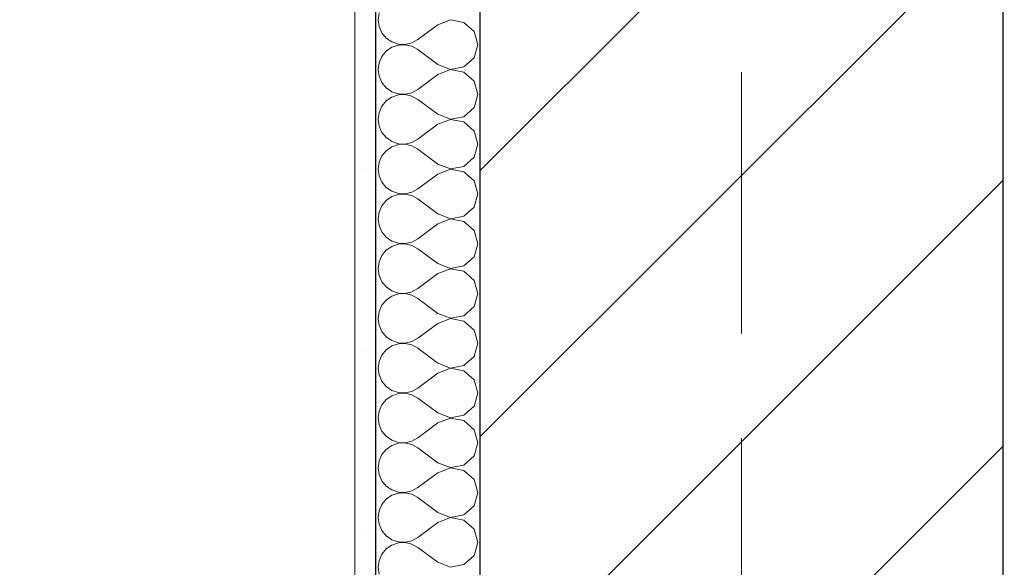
# Model space of a CAD drawing. Header units: millimetres. Extents: x 53458 to 260960, y -123310 to -87533.
# Tile 5 of 256: x 64760 to 65231, y -118619 to -118357. Entities that reach past the tile are written whole.
import ezdxf
from ezdxf.enums import TextEntityAlignment as Align

# ---------------------------------------------------------------- set-up
doc = ezdxf.new("R2010")
doc.units = ezdxf.units.MM
doc.header["$MEASUREMENT"] = 0
doc.linetypes.add('Przerywana podwójnie', pattern=[295, 125, -50, 70, -50])
for name, color, linetype in [('Nowe_A-Balkony', 7, 'Continuous'), ('Nowe_A-Osi', 7, 'Continuous'), ('Nowe_A-Wymiary-Zewnętrzne', 7, 'Continuous'), ('Nowe_A-Ściany-Wewnętrzne', 7, 'Continuous')]:
    doc.layers.add(name, color=color, linetype=linetype)
for name, color, linetype, lineweight in [('Nowe_A-Balkony_Nr_pióra__89', 7, 'Continuous', 13), ('Nowe_A-Osi_Nr_pióra__20', 1, 'Continuous', 13), ('Nowe_A-Osi_Nr_pióra__6', 5, 'Continuous', 13), ('Nowe_A-Wymiary-Zewnętrzne_Nr_pióra__46', 5, 'Continuous', 15), ('Nowe_A-Ściany-Wewnętrzne_Nr_pióra__174', 7, 'Continuous', 5), ('Nowe_A-Ściany-Wewnętrzne_Nr_pióra__27', 7, 'Continuous', 25), ('Nowe_A-Ściany-Wewnętrzne_Nr_pióra__47', 7, 'Continuous', 15)]:
    doc.layers.add(name, color=color, linetype=linetype, lineweight=lineweight)
doc.layers.add('Nowe_A-Wymiary-Zewnętrzne_Nr_pióra__45', color=7, linetype='Continuous', lineweight=15, true_color=0x40a5ff)
doc.layers.add('Nowe_A-Wymiary-Zewnętrzne_Nr_pióra__85', color=7, linetype='Continuous', lineweight=13, true_color=0x80c2ff)
doc.styles.add('STYL_AUTOMATYCZNY_1', font='arial.ttf')
doc.styles.add('STYL_AUTOMATYCZNY_2', font='arial.ttf')
doc.dimstyles.new('STYL_AUTOMATYCZNY__1', dxfattribs={"dimtxt": 125, "dimasz": 47.5, "dimexe": 0.18, "dimexo": 20, "dimgap": 0, "dimtad": 1, "dimtih": 1, "dimtoh": 1, "dimdec": 1, "dimlfac": 0.1, "dimzin": 0, "dimdsep": 46, "dimtxsty": 'STYL_AUTOMATYCZNY_2', "dimblk": 'ARROWHEAD_11', "dimblk1": 'ARROWHEAD_11', "dimblk2": 'ARROWHEAD_11', "dimcen": 0.09, "dimclrd": 256, "dimclre": 256, "dimclrt": 5, "dimadec": 1, "dimazin": 0, "dimtfac": 1, "dimtdec": 4, "dimtmove": 0, "dimatfit": 3, "dimfxl": 0, "dimtolj": 1, "dimtzin": 0, "dimarcsym": 0})
doc.dimstyles.new('STYL_AUTOMATYCZNY__2', dxfattribs={"dimtxt": 125, "dimasz": 47.5, "dimexe": 0.18, "dimexo": 20, "dimgap": 0, "dimtad": 1, "dimdec": 1, "dimlfac": 0.1, "dimzin": 0, "dimdsep": 46, "dimtxsty": 'STYL_AUTOMATYCZNY_2', "dimblk": 'ARROWHEAD_11', "dimblk1": 'ARROWHEAD_11', "dimblk2": 'ARROWHEAD_11', "dimcen": 0.09, "dimclrd": 256, "dimclre": 256, "dimclrt": 5, "dimadec": 1, "dimazin": 0, "dimtfac": 1, "dimtdec": 4, "dimtmove": 0, "dimatfit": 3, "dimfxl": 0, "dimtolj": 1, "dimtzin": 0, "dimarcsym": 0})

# ---------------------------------------------------------------- blocks, each defined once
blk = doc.blocks.new('Strop_2', base_point=(91030.07, -117167.6))
at = {"layer": 'Nowe_A-Balkony_Nr_pióra__89', "color": 7, "linetype": 'Continuous', "lineweight": 13, "flags": 128}
blk.add_lwpolyline([(91030.07, -117167.6), (91030.07, -118877.6), (64980.07, -118877.6), (64980.07, -117167.6)], close=True, dxfattribs=at)
blk = doc.blocks.new('*X257')
at = {"layer": 'Nowe_A-Ściany-Wewnętrzne_Nr_pióra__174', "color": 7, "linetype": 'Continuous', "lineweight": 5}
for p, q in [((64931.72, -118353.89), (64931.26, -118357.14)), ((64931.26, -118357.14), (64931.72, -118360.4)), ((64965.91, -118357.19), (64959.83, -118359.52)), ((64972.3, -118358.4), (64965.91, -118357.19)), ((64977.1, -118362.79), (64972.3, -118358.4)), ((64931.72, -118360.4), (64933.04, -118363.4)), ((64933.04, -118363.4), (64935.14, -118365.93)), ((64959.83, -118359.52), (64950.31, -118366.67)), ((64978.88, -118369.05), (64977.1, -118362.79)), ((64935.14, -118365.93), (64937.84, -118367.79)), ((64937.84, -118367.79), (64940.96, -118368.84)), ((64944.24, -118369), (64947.44, -118368.26)), ((64947.44, -118368.26), (64950.31, -118366.67)), ((64935.14, -118372.16), (64933.04, -118374.69)), ((64937.84, -118370.3), (64935.14, -118372.16)), ((64940.96, -118369.25), (64937.84, -118370.3)), ((64940.96, -118368.84), (64944.24, -118369)), ((64944.24, -118369.1), (64940.96, -118369.25)), ((64947.44, -118369.84), (64944.24, -118369.1)), ((64950.31, -118371.43), (64947.44, -118369.84)), ((64959.83, -118378.57), (64950.31, -118371.43)), ((64977.1, -118375.31), (64978.88, -118369.05)), ((64931.72, -118377.7), (64931.26, -118380.95)), ((64933.04, -118374.69), (64931.72, -118377.7)), ((64972.3, -118379.7), (64977.1, -118375.31)), ((64931.26, -118380.95), (64931.72, -118384.21)), ((64959.83, -118378.57), (64965.91, -118380.9)), ((64965.91, -118381), (64959.83, -118383.33)), ((64965.91, -118380.9), (64972.3, -118379.7)), ((64972.3, -118382.21), (64965.91, -118381)), ((64977.1, -118386.6), (64972.3, -118382.21)), ((64931.72, -118384.21), (64933.04, -118387.21)), ((64933.04, -118387.21), (64935.14, -118389.74)), ((64959.83, -118383.33), (64950.31, -118390.48)), ((64978.88, -118392.86), (64977.1, -118386.6)), ((64935.14, -118389.74), (64937.84, -118391.6)), ((64937.84, -118391.6), (64940.96, -118392.65)), ((64947.44, -118392.07), (64950.31, -118390.48)), ((64935.14, -118395.97), (64933.04, -118398.5)), ((64937.84, -118394.11), (64935.14, -118395.97)), ((64940.96, -118393.06), (64937.84, -118394.11)), ((64940.96, -118392.65), (64944.24, -118392.81)), ((64944.24, -118392.91), (64940.96, -118393.06)), ((64944.24, -118392.81), (64947.44, -118392.07)), ((64947.44, -118393.65), (64944.24, -118392.91)), ((64950.31, -118395.24), (64947.44, -118393.65)), ((64959.83, -118402.38), (64950.31, -118395.24)), ((64977.1, -118399.12), (64978.88, -118392.86)), ((64933.04, -118398.5), (64931.72, -118401.51)), ((64972.3, -118403.51), (64977.1, -118399.12)), ((64931.72, -118401.51), (64931.26, -118404.76)), ((64931.26, -118404.76), (64931.72, -118408.02)), ((64959.83, -118402.38), (64965.91, -118404.71)), ((64965.91, -118404.81), (64959.83, -118407.14)), ((64965.91, -118404.71), (64972.3, -118403.51)), ((64972.3, -118406.02), (64965.91, -118404.81)), ((64977.1, -118410.41), (64972.3, -118406.02)), ((64931.72, -118408.02), (64933.04, -118411.02)), ((64959.83, -118407.14), (64950.31, -118414.29)), ((64978.88, -118416.67), (64977.1, -118410.41)), ((64933.04, -118411.02), (64935.14, -118413.55)), ((64935.14, -118413.55), (64937.84, -118415.41)), ((64937.84, -118415.41), (64940.96, -118416.46)), ((64947.44, -118415.88), (64950.31, -118414.29)), ((64935.14, -118419.78), (64933.04, -118422.31)), ((64937.84, -118417.92), (64935.14, -118419.78)), ((64940.96, -118416.87), (64937.84, -118417.92)), ((64940.96, -118416.46), (64944.24, -118416.62)), ((64944.24, -118416.71), (64940.96, -118416.87)), ((64944.24, -118416.62), (64947.44, -118415.88)), ((64947.44, -118417.46), (64944.24, -118416.71)), ((64950.31, -118419.05), (64947.44, -118417.46)), ((64959.83, -118426.19), (64950.31, -118419.05)), ((64977.1, -118422.93), (64978.88, -118416.67)), ((64933.04, -118422.31), (64931.72, -118425.32)), ((64972.3, -118427.31), (64977.1, -118422.93)), ((64931.72, -118425.32), (64931.26, -118428.57)), ((64931.26, -118428.57), (64931.72, -118431.82)), ((64959.83, -118426.19), (64965.91, -118428.52)), ((64965.91, -118428.62), (64959.83, -118430.95)), ((64965.91, -118428.52), (64972.3, -118427.31)), ((64972.3, -118429.83), (64965.91, -118428.62)), ((64931.72, -118431.82), (64933.04, -118434.83)), ((64959.83, -118430.95), (64950.31, -118438.1)), ((64977.1, -118434.22), (64972.3, -118429.83)), ((64978.88, -118440.48), (64977.1, -118434.22)), ((64933.04, -118434.83), (64935.14, -118437.36)), ((64935.14, -118437.36), (64937.84, -118439.22)), ((64947.44, -118439.68), (64950.31, -118438.1)), ((64935.14, -118443.59), (64933.04, -118446.12)), ((64937.84, -118441.73), (64935.14, -118443.59)), ((64937.84, -118439.22), (64940.96, -118440.27)), ((64940.96, -118440.68), (64937.84, -118441.73)), ((64940.96, -118440.27), (64944.24, -118440.43)), ((64944.24, -118440.52), (64940.96, -118440.68)), ((64944.24, -118440.43), (64947.44, -118439.68)), ((64947.44, -118441.27), (64944.24, -118440.52)), ((64950.31, -118442.86), (64947.44, -118441.27)), ((64959.83, -118450), (64950.31, -118442.86)), ((64977.1, -118446.73), (64978.88, -118440.48)), ((64933.04, -118446.12), (64931.72, -118449.13)), ((64972.3, -118451.12), (64977.1, -118446.73)), ((64931.72, -118449.13), (64931.26, -118452.38)), ((64931.26, -118452.38), (64931.72, -118455.63)), ((64959.83, -118450), (64965.91, -118452.33)), ((64965.91, -118452.43), (64959.83, -118454.76)), ((64965.91, -118452.33), (64972.3, -118451.12)), ((64972.3, -118453.64), (64965.91, -118452.43)), ((64931.72, -118455.63), (64933.04, -118458.64)), ((64959.83, -118454.76), (64950.31, -118461.9)), ((64977.1, -118458.03), (64972.3, -118453.64)), ((64933.04, -118458.64), (64935.14, -118461.17)), ((64935.14, -118461.17), (64937.84, -118463.03)), ((64947.44, -118463.49), (64950.31, -118461.9)), ((64978.88, -118464.29), (64977.1, -118458.03)), ((64937.84, -118465.54), (64935.14, -118467.4)), ((64937.84, -118463.03), (64940.96, -118464.08)), ((64940.96, -118464.49), (64937.84, -118465.54)), ((64940.96, -118464.08), (64944.24, -118464.24)), ((64944.24, -118464.33), (64940.96, -118464.49)), ((64944.24, -118464.24), (64947.44, -118463.49)), ((64947.44, -118465.08), (64944.24, -118464.33)), ((64950.31, -118466.67), (64947.44, -118465.08)), ((64959.83, -118473.81), (64950.31, -118466.67)), ((64977.1, -118470.54), (64978.88, -118464.29)), ((64933.04, -118469.93), (64931.72, -118472.94)), ((64935.14, -118467.4), (64933.04, -118469.93)), ((64972.3, -118474.93), (64977.1, -118470.54)), ((64931.72, -118472.94), (64931.26, -118476.19)), ((64931.26, -118476.19), (64931.72, -118479.44)), ((64959.83, -118473.81), (64965.91, -118476.14)), ((64965.91, -118476.24), (64959.83, -118478.57)), ((64965.91, -118476.14), (64972.3, -118474.93)), ((64972.3, -118477.45), (64965.91, -118476.24)), ((64931.72, -118479.44), (64933.04, -118482.45)), ((64959.83, -118478.57), (64950.31, -118485.71)), ((64977.1, -118481.84), (64972.3, -118477.45)), ((64933.04, -118482.45), (64935.14, -118484.98)), ((64935.14, -118484.98), (64937.84, -118486.84)), ((64947.44, -118487.3), (64950.31, -118485.71)), ((64978.88, -118488.1), (64977.1, -118481.84)), ((64937.84, -118489.35), (64935.14, -118491.21)), ((64937.84, -118486.84), (64940.96, -118487.89)), ((64940.96, -118488.3), (64937.84, -118489.35)), ((64940.96, -118487.89), (64944.24, -118488.05)), ((64944.24, -118488.14), (64940.96, -118488.3)), ((64944.24, -118488.05), (64947.44, -118487.3)), ((64947.44, -118488.89), (64944.24, -118488.14)), ((64950.31, -118490.48), (64947.44, -118488.89)), ((64959.83, -118497.62), (64950.31, -118490.48)), ((64977.1, -118494.35), (64978.88, -118488.1)), ((64933.04, -118493.74), (64931.72, -118496.75)), ((64935.14, -118491.21), (64933.04, -118493.74)), ((64972.3, -118498.74), (64977.1, -118494.35)), ((64931.72, -118496.75), (64931.26, -118500)), ((64931.26, -118500), (64931.72, -118503.25)), ((64959.83, -118497.62), (64965.91, -118499.95)), ((64965.91, -118500.05), (64959.83, -118502.38)), ((64965.91, -118499.95), (64972.3, -118498.74)), ((64972.3, -118501.26), (64965.91, -118500.05)), ((64931.72, -118503.25), (64933.04, -118506.26)), ((64959.83, -118502.38), (64950.31, -118509.52)), ((64977.1, -118505.65), (64972.3, -118501.26)), ((64933.04, -118506.26), (64935.14, -118508.79)), ((64935.14, -118508.79), (64937.84, -118510.65)), ((64947.44, -118511.11), (64950.31, -118509.52)), ((64978.88, -118511.9), (64977.1, -118505.65)), ((64937.84, -118513.16), (64935.14, -118515.02)), ((64937.84, -118510.65), (64940.96, -118511.7)), ((64940.96, -118512.11), (64937.84, -118513.16)), ((64940.96, -118511.7), (64944.24, -118511.86)), ((64944.24, -118511.95), (64940.96, -118512.11)), ((64944.24, -118511.86), (64947.44, -118511.11)), ((64947.44, -118512.7), (64944.24, -118511.95)), ((64950.31, -118514.29), (64947.44, -118512.7)), ((64959.83, -118521.43), (64950.31, -118514.29)), ((64977.1, -118518.16), (64978.88, -118511.9)), ((64933.04, -118517.55), (64931.72, -118520.56)), ((64935.14, -118515.02), (64933.04, -118517.55)), ((64972.3, -118522.55), (64977.1, -118518.16)), ((64931.72, -118520.56), (64931.26, -118523.81)), ((64959.83, -118521.43), (64965.91, -118523.76)), ((64965.91, -118523.76), (64972.3, -118522.55)), ((64931.26, -118523.81), (64931.72, -118527.06)), ((64931.72, -118527.06), (64933.04, -118530.07)), ((64959.83, -118526.19), (64950.31, -118533.33)), ((64965.91, -118523.86), (64959.83, -118526.19)), ((64972.3, -118525.07), (64965.91, -118523.86)), ((64977.1, -118529.46), (64972.3, -118525.07)), ((64933.04, -118530.07), (64935.14, -118532.6)), ((64935.14, -118532.6), (64937.84, -118534.46)), ((64978.88, -118535.71), (64977.1, -118529.46)), ((64937.84, -118536.97), (64935.14, -118538.83)), ((64937.84, -118534.46), (64940.96, -118535.51)), ((64940.96, -118535.92), (64937.84, -118536.97)), ((64940.96, -118535.51), (64944.24, -118535.67)), ((64944.24, -118535.76), (64940.96, -118535.92)), ((64944.24, -118535.67), (64947.44, -118534.92)), ((64947.44, -118536.51), (64944.24, -118535.76)), ((64947.44, -118534.92), (64950.31, -118533.33)), ((64950.31, -118538.1), (64947.44, -118536.51)), ((64977.1, -118541.97), (64978.88, -118535.71)), ((64933.04, -118541.36), (64931.72, -118544.37)), ((64935.14, -118538.83), (64933.04, -118541.36)), ((64959.83, -118545.24), (64950.31, -118538.1)), ((64972.3, -118546.36), (64977.1, -118541.97)), ((64931.72, -118544.37), (64931.26, -118547.62)), ((64959.83, -118545.24), (64965.91, -118547.57)), ((64965.91, -118547.57), (64972.3, -118546.36)), ((64931.26, -118547.62), (64931.72, -118550.87)), ((64931.72, -118550.87), (64933.04, -118553.88)), ((64959.83, -118550), (64950.31, -118557.14)), ((64965.91, -118547.67), (64959.83, -118550)), ((64972.3, -118548.88), (64965.91, -118547.67)), ((64977.1, -118553.27), (64972.3, -118548.88)), ((64933.04, -118553.88), (64935.14, -118556.41)), ((64935.14, -118556.41), (64937.84, -118558.27)), ((64978.88, -118559.52), (64977.1, -118553.27)), ((64937.84, -118560.78), (64935.14, -118562.64)), ((64937.84, -118558.27), (64940.96, -118559.32)), ((64940.96, -118559.73), (64937.84, -118560.78)), ((64940.96, -118559.32), (64944.24, -118559.48)), ((64944.24, -118559.57), (64940.96, -118559.73)), ((64944.24, -118559.48), (64947.44, -118558.73)), ((64947.44, -118560.32), (64944.24, -118559.57)), ((64947.44, -118558.73), (64950.31, -118557.14)), ((64950.31, -118561.9), (64947.44, -118560.32)), ((64977.1, -118565.78), (64978.88, -118559.52)), ((64933.04, -118565.17), (64931.72, -118568.18)), ((64935.14, -118562.64), (64933.04, -118565.17)), ((64959.83, -118569.05), (64950.31, -118561.9)), ((64972.3, -118570.17), (64977.1, -118565.78)), ((64931.72, -118568.18), (64931.26, -118571.43)), ((64959.83, -118569.05), (64965.91, -118571.38)), ((64965.91, -118571.38), (64972.3, -118570.17)), ((64931.26, -118571.43), (64931.72, -118574.68)), ((64931.72, -118574.68), (64933.04, -118577.69)), ((64959.83, -118573.81), (64950.31, -118580.95)), ((64965.91, -118571.48), (64959.83, -118573.81)), ((64972.3, -118572.69), (64965.91, -118571.48)), ((64977.1, -118577.07), (64972.3, -118572.69)), ((64933.04, -118577.69), (64935.14, -118580.22)), ((64935.14, -118580.22), (64937.84, -118582.08)), ((64978.88, -118583.33), (64977.1, -118577.07)), ((64937.84, -118584.59), (64935.14, -118586.45)), ((64937.84, -118582.08), (64940.96, -118583.13)), ((64940.96, -118583.54), (64937.84, -118584.59)), ((64940.96, -118583.13), (64944.24, -118583.29)), ((64944.24, -118583.38), (64940.96, -118583.54)), ((64944.24, -118583.29), (64947.44, -118582.54)), ((64947.44, -118584.12), (64944.24, -118583.38)), ((64947.44, -118582.54), (64950.31, -118580.95)), ((64950.31, -118585.71), (64947.44, -118584.12)), ((64977.1, -118589.59), (64978.88, -118583.33)), ((64933.04, -118588.98), (64931.72, -118591.98)), ((64935.14, -118586.45), (64933.04, -118588.98)), ((64959.83, -118592.86), (64950.31, -118585.71)), ((64972.3, -118593.98), (64977.1, -118589.59)), ((64931.72, -118591.98), (64931.26, -118595.24)), ((64959.83, -118592.86), (64965.91, -118595.19)), ((64965.91, -118595.19), (64972.3, -118593.98)), ((64931.26, -118595.24), (64931.72, -118598.49)), ((64931.72, -118598.49), (64933.04, -118601.5)), ((64959.83, -118597.62), (64950.31, -118604.76)), ((64965.91, -118595.29), (64959.83, -118597.62)), ((64972.3, -118596.49), (64965.91, -118595.29)), ((64977.1, -118600.88), (64972.3, -118596.49)), ((64933.04, -118601.5), (64935.14, -118604.03)), ((64978.88, -118607.14), (64977.1, -118600.88)), ((64935.14, -118604.03), (64937.84, -118605.89)), ((64937.84, -118608.4), (64935.14, -118610.26)), ((64937.84, -118605.89), (64940.96, -118606.94)), ((64940.96, -118607.35), (64937.84, -118608.4)), ((64940.96, -118606.94), (64944.24, -118607.09)), ((64944.24, -118607.19), (64940.96, -118607.35)), ((64944.24, -118607.09), (64947.44, -118606.35)), ((64947.44, -118607.93), (64944.24, -118607.19)), ((64947.44, -118606.35), (64950.31, -118604.76)), ((64950.31, -118609.52), (64947.44, -118607.93)), ((64977.1, -118613.4), (64978.88, -118607.14)), ((64933.04, -118612.79), (64931.72, -118615.79)), ((64935.14, -118610.26), (64933.04, -118612.79)), ((64959.83, -118616.67), (64950.31, -118609.52)), ((64931.72, -118615.79), (64931.26, -118619.05)), ((64959.83, -118616.67), (64965.91, -118619)), ((64965.91, -118619), (64972.3, -118617.79)), ((64972.3, -118617.79), (64977.1, -118613.4)), ((64931.26, -118619.05), (64931.72, -118622.3))]:
    blk.add_line(p, q, dxfattribs=at)
blk = doc.blocks.new('Ściana_53', base_point=(65105.07, -117042.6))
at = {"layer": 'Nowe_A-Ściany-Wewnętrzne', "linetype": 'Continuous', "lineweight": 0, "true_color": 0x000000}
h = blk.add_hatch(dxfattribs=at)
h.set_pattern_fill('Tynk', color=18, style=0, pattern_type=2)
h.set_pattern_definition([(0, (0, 0), (0, 86.60254), [0, -50]), (0, (25, 43.3), (0, 86.60254), [0, -50])])
h.paths.add_polyline_path([(64930.07, -118877.6), (64930.07, -117377.6), (64920.07, -117377.6), (64920.07, -118877.6)])
h = blk.add_hatch(dxfattribs=at)
h.set_pattern_fill('Bloczki_ceramiczne', color=18, style=0, pattern_type=2)
h.set_pattern_definition([(45, (0, 0), (-63.63961, 63.63961), [])])
h.paths.add_polyline_path([(65230.07, -118877.6), (65230.07, -117377.6), (64980.07, -117377.6), (64980.07, -118877.6)])
at = {"layer": 'Nowe_A-Ściany-Wewnętrzne_Nr_pióra__27', "color": 7, "linetype": 'Continuous', "lineweight": 25}
for p, q in [((64930.07, -118877.6), (64930.07, -117377.6)), ((64980.07, -118877.6), (64980.07, -117377.6)), ((65230.07, -118877.6), (65230.07, -117377.6))]:
    blk.add_line(p, q, dxfattribs=at)
at = {"layer": 'Nowe_A-Ściany-Wewnętrzne_Nr_pióra__47', "color": 7, "linetype": 'Continuous', "lineweight": 15, "flags": 128}
blk.add_lwpolyline([(64920.07, -117377.6), (64920.07, -118877.6)], dxfattribs=at)
at = {"layer": 'Nowe_A-Ściany-Wewnętrzne', "color": 7, "lineweight": 25}
blk.add_blockref('*X257', (0, 0), dxfattribs=at)
blk = doc.blocks.new('Standardowy znacznik osi')
at = {"layer": 'Nowe_A-Osi_Nr_pióra__20', "color": 1, "linetype": 'Przerywana podwójnie', "lineweight": 13}
blk.add_line((23209.82, 0), (24209.82, 0), dxfattribs=at)
at = {"layer": 'Nowe_A-Osi_Nr_pióra__6', "color": 5, "lineweight": 13, "style": 'STYL_AUTOMATYCZNY_1'}
blk.add_attdef('AC_MarkerText_1', text='', height=400, rotation=90, dxfattribs=at).set_placement((-666.43, -91.43), align=Align.TOP_CENTER)
blk = doc.blocks.new('*D570')
at = {"layer": 'Nowe_A-Wymiary-Zewnętrzne_Nr_pióra__45', "linetype": 'Continuous', "lineweight": 15, "true_color": 0x40a5ff}
for points in [[(63078.58, -117377.6), (63079.53, -117382.38), (63082.24, -117386.44), (63086.3, -117389.15), (63091.08, -117390.1), (63095.87, -117389.15), (63099.92, -117386.44), (63102.63, -117382.38), (63103.58, -117377.6), (63102.63, -117372.81), (63099.92, -117368.76), (63095.87, -117366.05), (63091.08, -117365.1), (63086.3, -117366.05), (63082.24, -117368.76), (63079.53, -117372.81)], [(63078.58, -118877.6), (63079.53, -118882.38), (63082.24, -118886.44), (63086.3, -118889.15), (63091.08, -118890.1), (63095.87, -118889.15), (63099.92, -118886.44), (63102.63, -118882.38), (63103.58, -118877.6), (63102.63, -118872.81), (63099.92, -118868.76), (63095.87, -118866.05), (63091.08, -118865.1), (63086.3, -118866.05), (63082.24, -118868.76), (63079.53, -118872.81)]]:
    blk.add_hatch(color=161, dxfattribs=at).paths.add_polyline_path(points)
at = {"layer": 'Nowe_A-Wymiary-Zewnętrzne_Nr_pióra__45', "color": 161, "linetype": 'Continuous', "lineweight": 15, "true_color": 0x40a5ff}
for centre in [(63091.08, -117377.6), (63091.08, -118877.6)]:
    blk.add_circle(centre, 12.5, dxfattribs=at)
at = {"layer": 'Nowe_A-Wymiary-Zewnętrzne_Nr_pióra__85', "color": 151, "linetype": 'Continuous', "lineweight": 13, "true_color": 0x80c2ff}
for p, q in [((63078.58, -117377.6), (63044.21, -117377.6)), ((63137.96, -117377.6), (63103.58, -117377.6)), ((63091.08, -118865.1), (63091.08, -117390.1)), ((63078.58, -118877.6), (63044.21, -118877.6)), ((63137.96, -118877.6), (63103.58, -118877.6)), ((63091.08, -118902.6), (63091.08, -118890.1))]:
    blk.add_line(p, q, dxfattribs=at)
at = {"layer": 'Nowe_A-Wymiary-Zewnętrzne_Nr_pióra__46', "color": 5, "lineweight": 15, "char_height": 125, "attachment_point": 7, "rotation": 90, "style": 'STYL_AUTOMATYCZNY_2'}
for s, insert in [('\\A1;{\\pql;\\fArial|b0|i0|c238|p0;\\W1.000000;33,5}', (63066.08, -117723.75)), ('\\A1;{\\pql;\\fArial|b0|i0|c238|p0;\\W1.000000;150,0}', (63066.08, -118508.92))]:
    blk.add_mtext(s, dxfattribs=dict(at, insert=insert))
blk = doc.blocks.new('ARROWHEAD_11')
at = {"color": 0, "linetype": 'Continuous', "lineweight": 0}
blk.add_line((0, 0), (-1, 0), dxfattribs=at)
at = {"color": 0, "linetype": 'Continuous', "lineweight": 0, "const_width": 0.25, "flags": 128}
blk.add_lwpolyline([(-0.125, 0, 1), (0.125, 0, 1)], format="xyb", close=True, dxfattribs=at)
blk = doc.blocks.new('*D627')
at = {"layer": 'Nowe_A-Wymiary-Zewnętrzne_Nr_pióra__45', "linetype": 'Continuous', "lineweight": 15, "true_color": 0x40a5ff}
for points in [[(93176.56, -117377.6), (93177.51, -117382.38), (93180.22, -117386.44), (93184.28, -117389.15), (93189.06, -117390.1), (93193.84, -117389.15), (93197.9, -117386.44), (93200.61, -117382.38), (93201.56, -117377.6), (93200.61, -117372.81), (93197.9, -117368.76), (93193.84, -117366.05), (93189.06, -117365.1), (93184.28, -117366.05), (93180.22, -117368.76), (93177.51, -117372.81)], [(93176.56, -118877.6), (93177.51, -118882.38), (93180.22, -118886.44), (93184.28, -118889.15), (93189.06, -118890.1), (93193.84, -118889.15), (93197.9, -118886.44), (93200.61, -118882.38), (93201.56, -118877.6), (93200.61, -118872.81), (93197.9, -118868.76), (93193.84, -118866.05), (93189.06, -118865.1), (93184.28, -118866.05), (93180.22, -118868.76), (93177.51, -118872.81)]]:
    blk.add_hatch(color=161, dxfattribs=at).paths.add_polyline_path(points)
at = {"layer": 'Nowe_A-Wymiary-Zewnętrzne_Nr_pióra__45', "color": 161, "linetype": 'Continuous', "lineweight": 15, "true_color": 0x40a5ff}
for centre in [(93189.06, -117377.6), (93189.06, -118877.6)]:
    blk.add_circle(centre, 12.5, dxfattribs=at)
at = {"layer": 'Nowe_A-Wymiary-Zewnętrzne_Nr_pióra__85', "color": 151, "linetype": 'Continuous', "lineweight": 13, "true_color": 0x80c2ff}
for p, q in [((93176.56, -117377.6), (93142.19, -117377.6)), ((93235.94, -117377.6), (93201.56, -117377.6)), ((93189.06, -118865.1), (93189.06, -117390.1)), ((93176.56, -118877.6), (93142.19, -118877.6)), ((93235.94, -118877.6), (93201.56, -118877.6)), ((93189.06, -118902.6), (93189.06, -118890.1))]:
    blk.add_line(p, q, dxfattribs=at)
at = {"layer": 'Nowe_A-Wymiary-Zewnętrzne_Nr_pióra__46', "color": 5, "lineweight": 15, "char_height": 125, "attachment_point": 7, "rotation": 90, "style": 'STYL_AUTOMATYCZNY_2'}
for s, insert in [('\\A1;{\\pql;\\fArial|b0|i0|c238|p0;\\W1.000000;33,5}', (93164.06, -117723.75)), ('\\A1;{\\pql;\\fArial|b0|i0|c238|p0;\\W1.000000;150,0}', (93164.06, -118508.92))]:
    blk.add_mtext(s, dxfattribs=dict(at, insert=insert))
blk = doc.blocks.new('*D650')
at = {"layer": 'Nowe_A-Wymiary-Zewnętrzne_Nr_pióra__45', "linetype": 'Continuous', "lineweight": 15, "true_color": 0x40a5ff}
for points in [[(64757.57, -120280.83), (64758.52, -120285.62), (64761.23, -120289.67), (64765.29, -120292.38), (64770.07, -120293.33), (64774.86, -120292.38), (64778.91, -120289.67), (64781.62, -120285.62), (64782.57, -120280.83), (64781.62, -120276.05), (64778.91, -120271.99), (64774.86, -120269.29), (64770.07, -120268.33), (64765.29, -120269.29), (64761.23, -120271.99), (64758.52, -120276.05)], [(65092.57, -120280.83), (65093.52, -120285.62), (65096.23, -120289.67), (65100.29, -120292.38), (65105.07, -120293.33), (65109.86, -120292.38), (65113.91, -120289.67), (65116.62, -120285.62), (65117.57, -120280.83), (65116.62, -120276.05), (65113.91, -120271.99), (65109.86, -120269.29), (65105.07, -120268.33), (65100.29, -120269.29), (65096.23, -120271.99), (65093.52, -120276.05)]]:
    blk.add_hatch(color=161, dxfattribs=at).paths.add_polyline_path(points)
at = {"layer": 'Nowe_A-Wymiary-Zewnętrzne_Nr_pióra__45', "color": 161, "linetype": 'Continuous', "lineweight": 15, "true_color": 0x40a5ff}
for centre in [(64770.07, -120280.83), (65105.07, -120280.83)]:
    blk.add_circle(centre, 12.5, dxfattribs=at)
at = {"layer": 'Nowe_A-Wymiary-Zewnętrzne_Nr_pióra__85', "color": 151, "linetype": 'Continuous', "lineweight": 13, "true_color": 0x80c2ff}
for p, q in [((64770.07, -120268.33), (64770.07, -120233.96)), ((65105.07, -120268.33), (65105.07, -120233.96)), ((64745.07, -120280.83), (64757.57, -120280.83)), ((64782.57, -120280.83), (65092.57, -120280.83)), ((64770.07, -120327.71), (64770.07, -120293.33)), ((65105.07, -120327.71), (65105.07, -120293.33))]:
    blk.add_line(p, q, dxfattribs=at)
at = {"layer": 'Nowe_A-Wymiary-Zewnętrzne_Nr_pióra__46', "color": 5, "lineweight": 15, "insert": (64423.92, -120255.83), "char_height": 125, "attachment_point": 7, "style": 'STYL_AUTOMATYCZNY_2'}
blk.add_mtext('\\A1;{\\pql;\\fArial|b0|i0|c238|p0;\\W1.000000;33,5}', dxfattribs=at)
blk = doc.blocks.new('*D651')
at = {"layer": 'Nowe_A-Wymiary-Zewnętrzne_Nr_pióra__45', "linetype": 'Continuous', "lineweight": 15, "true_color": 0x40a5ff}
for points in [[(65092.57, -120280.83), (65093.52, -120285.62), (65096.23, -120289.67), (65100.29, -120292.38), (65105.07, -120293.33), (65109.86, -120292.38), (65113.91, -120289.67), (65116.62, -120285.62), (65117.57, -120280.83), (65116.62, -120276.05), (65113.91, -120271.99), (65109.86, -120269.29), (65105.07, -120268.33), (65100.29, -120269.29), (65096.23, -120271.99), (65093.52, -120276.05)], [(70492.57, -120280.83), (70493.52, -120285.62), (70496.23, -120289.67), (70500.29, -120292.38), (70505.07, -120293.33), (70509.86, -120292.38), (70513.91, -120289.67), (70516.62, -120285.62), (70517.57, -120280.83), (70516.62, -120276.05), (70513.91, -120271.99), (70509.86, -120269.29), (70505.07, -120268.33), (70500.29, -120269.29), (70496.23, -120271.99), (70493.52, -120276.05)]]:
    blk.add_hatch(color=161, dxfattribs=at).paths.add_polyline_path(points)
at = {"layer": 'Nowe_A-Wymiary-Zewnętrzne_Nr_pióra__45', "color": 161, "linetype": 'Continuous', "lineweight": 15, "true_color": 0x40a5ff}
for centre in [(65105.07, -120280.83), (70505.07, -120280.83)]:
    blk.add_circle(centre, 12.5, dxfattribs=at)
at = {"layer": 'Nowe_A-Wymiary-Zewnętrzne_Nr_pióra__85', "color": 151, "linetype": 'Continuous', "lineweight": 13, "true_color": 0x80c2ff}
for p, q in [((65105.07, -120268.33), (65105.07, -120233.96)), ((70505.07, -120268.33), (70505.07, -120233.96)), ((65117.57, -120280.83), (70492.57, -120280.83)), ((65105.07, -120327.71), (65105.07, -120293.33)), ((70505.07, -120327.71), (70505.07, -120293.33))]:
    blk.add_line(p, q, dxfattribs=at)
at = {"layer": 'Nowe_A-Wymiary-Zewnętrzne_Nr_pióra__46', "color": 5, "lineweight": 15, "insert": (67590.58, -120255.83), "char_height": 125, "attachment_point": 7, "style": 'STYL_AUTOMATYCZNY_2'}
blk.add_mtext('\\A1;{\\pql;\\fArial|b0|i0|c238|p0;\\W1.000000;540,0}', dxfattribs=at)
blk = doc.blocks.new('*D658')
at = {"layer": 'Nowe_A-Wymiary-Zewnętrzne_Nr_pióra__45', "linetype": 'Continuous', "lineweight": 15, "true_color": 0x40a5ff}
for points in [[(64757.57, -120980.08), (64758.52, -120984.86), (64761.23, -120988.91), (64765.29, -120991.62), (64770.07, -120992.58), (64774.86, -120991.62), (64778.91, -120988.91), (64781.62, -120984.86), (64782.57, -120980.08), (64781.62, -120975.29), (64778.91, -120971.24), (64774.86, -120968.53), (64770.07, -120967.58), (64765.29, -120968.53), (64761.23, -120971.24), (64758.52, -120975.29)], [(91227.57, -120980.08), (91228.52, -120984.86), (91231.23, -120988.91), (91235.29, -120991.62), (91240.07, -120992.58), (91244.86, -120991.62), (91248.91, -120988.91), (91251.62, -120984.86), (91252.57, -120980.08), (91251.62, -120975.29), (91248.91, -120971.24), (91244.86, -120968.53), (91240.07, -120967.58), (91235.29, -120968.53), (91231.23, -120971.24), (91228.52, -120975.29)]]:
    blk.add_hatch(color=161, dxfattribs=at).paths.add_polyline_path(points)
at = {"layer": 'Nowe_A-Wymiary-Zewnętrzne_Nr_pióra__45', "color": 161, "linetype": 'Continuous', "lineweight": 15, "true_color": 0x40a5ff}
for centre in [(64770.07, -120980.08), (91240.07, -120980.08)]:
    blk.add_circle(centre, 12.5, dxfattribs=at)
at = {"layer": 'Nowe_A-Wymiary-Zewnętrzne_Nr_pióra__85', "color": 151, "linetype": 'Continuous', "lineweight": 13, "true_color": 0x80c2ff}
for p, q in [((64770.07, -120967.58), (64770.07, -120933.2)), ((91240.07, -120967.58), (91240.07, -120933.2)), ((64745.07, -120980.08), (64757.57, -120980.08)), ((64782.57, -120980.08), (91227.57, -120980.08)), ((91252.57, -120980.08), (91265.07, -120980.08)), ((64770.07, -121026.95), (64770.07, -120992.58)), ((91240.07, -121026.95), (91240.07, -120992.58))]:
    blk.add_line(p, q, dxfattribs=at)
at = {"layer": 'Nowe_A-Wymiary-Zewnętrzne_Nr_pióra__46', "color": 5, "lineweight": 15, "insert": (77719.09, -120955.08), "char_height": 125, "attachment_point": 7, "style": 'STYL_AUTOMATYCZNY_2'}
blk.add_mtext('\\A1;{\\pql;\\fArial|b0|i0|c238|p0;\\W1.000000;2\xa0647,0}', dxfattribs=at)
blk = doc.blocks.new('*D659')
at = {"layer": 'Nowe_A-Wymiary-Zewnętrzne_Nr_pióra__45', "linetype": 'Continuous', "lineweight": 15, "true_color": 0x40a5ff}
for points in [[(64757.57, -120747), (64758.52, -120751.78), (64761.23, -120755.83), (64765.29, -120758.54), (64770.07, -120759.5), (64774.86, -120758.54), (64778.91, -120755.83), (64781.62, -120751.78), (64782.57, -120747), (64781.62, -120742.21), (64778.91, -120738.16), (64774.86, -120735.45), (64770.07, -120734.5), (64765.29, -120735.45), (64761.23, -120738.16), (64758.52, -120742.21)], [(64907.57, -120747), (64908.52, -120751.78), (64911.23, -120755.83), (64915.29, -120758.54), (64920.07, -120759.5), (64924.86, -120758.54), (64928.91, -120755.83), (64931.62, -120751.78), (64932.57, -120747), (64931.62, -120742.21), (64928.91, -120738.16), (64924.86, -120735.45), (64920.07, -120734.5), (64915.29, -120735.45), (64911.23, -120738.16), (64908.52, -120742.21)]]:
    blk.add_hatch(color=161, dxfattribs=at).paths.add_polyline_path(points)
at = {"layer": 'Nowe_A-Wymiary-Zewnętrzne_Nr_pióra__45', "color": 161, "linetype": 'Continuous', "lineweight": 15, "true_color": 0x40a5ff}
for centre in [(64770.07, -120747), (64920.07, -120747)]:
    blk.add_circle(centre, 12.5, dxfattribs=at)
at = {"layer": 'Nowe_A-Wymiary-Zewnętrzne_Nr_pióra__85', "color": 151, "linetype": 'Continuous', "lineweight": 13, "true_color": 0x80c2ff}
for p, q in [((64770.07, -120734.5), (64770.07, -120700.12)), ((64920.07, -120734.5), (64920.07, -120700.12)), ((64745.07, -120747), (64757.57, -120747)), ((64782.57, -120747), (64907.57, -120747)), ((64770.07, -120793.87), (64770.07, -120759.5)), ((64920.07, -120793.87), (64920.07, -120759.5))]:
    blk.add_line(p, q, dxfattribs=at)
at = {"layer": 'Nowe_A-Wymiary-Zewnętrzne_Nr_pióra__46', "color": 5, "lineweight": 15, "insert": (64423.92, -120722), "char_height": 125, "attachment_point": 7, "style": 'STYL_AUTOMATYCZNY_2'}
blk.add_mtext('\\A1;{\\pql;\\fArial|b0|i0|c238|p0;\\W1.000000;15,0}', dxfattribs=at)
blk = doc.blocks.new('*D660')
at = {"layer": 'Nowe_A-Wymiary-Zewnętrzne_Nr_pióra__45', "linetype": 'Continuous', "lineweight": 15, "true_color": 0x40a5ff}
for points in [[(64907.57, -120747), (64908.52, -120751.78), (64911.23, -120755.83), (64915.29, -120758.54), (64920.07, -120759.5), (64924.86, -120758.54), (64928.91, -120755.83), (64931.62, -120751.78), (64932.57, -120747), (64931.62, -120742.21), (64928.91, -120738.16), (64924.86, -120735.45), (64920.07, -120734.5), (64915.29, -120735.45), (64911.23, -120738.16), (64908.52, -120742.21)], [(65277.57, -120747), (65278.52, -120751.78), (65281.23, -120755.83), (65285.29, -120758.54), (65290.07, -120759.5), (65294.86, -120758.54), (65298.91, -120755.83), (65301.62, -120751.78), (65302.57, -120747), (65301.62, -120742.21), (65298.91, -120738.16), (65294.86, -120735.45), (65290.07, -120734.5), (65285.29, -120735.45), (65281.23, -120738.16), (65278.52, -120742.21)]]:
    blk.add_hatch(color=161, dxfattribs=at).paths.add_polyline_path(points)
at = {"layer": 'Nowe_A-Wymiary-Zewnętrzne_Nr_pióra__45', "color": 161, "linetype": 'Continuous', "lineweight": 15, "true_color": 0x40a5ff}
for centre in [(64920.07, -120747), (65290.07, -120747)]:
    blk.add_circle(centre, 12.5, dxfattribs=at)
at = {"layer": 'Nowe_A-Wymiary-Zewnętrzne_Nr_pióra__85', "color": 151, "linetype": 'Continuous', "lineweight": 13, "true_color": 0x80c2ff}
for p, q in [((64920.07, -120734.5), (64920.07, -120700.12)), ((65290.07, -120734.5), (65290.07, -120700.12)), ((64932.57, -120747), (65277.57, -120747)), ((64920.07, -120793.87), (64920.07, -120759.5)), ((65290.07, -120793.87), (65290.07, -120759.5))]:
    blk.add_line(p, q, dxfattribs=at)
at = {"layer": 'Nowe_A-Wymiary-Zewnętrzne_Nr_pióra__46', "color": 5, "lineweight": 15, "insert": (64938.25, -120722), "char_height": 125, "attachment_point": 7, "style": 'STYL_AUTOMATYCZNY_2'}
blk.add_mtext('\\A1;{\\pql;\\fArial|b0|i0|c238|p0;\\W1.000000;37,0}', dxfattribs=at)
blk = doc.blocks.new('*D680')
at = {"layer": 'Nowe_A-Wymiary-Zewnętrzne_Nr_pióra__45', "linetype": 'Continuous', "lineweight": 15, "true_color": 0x40a5ff}
for points in [[(64757.57, -120513.91), (64758.52, -120518.7), (64761.23, -120522.75), (64765.29, -120525.46), (64770.07, -120526.41), (64774.86, -120525.46), (64778.91, -120522.75), (64781.62, -120518.7), (64782.57, -120513.91), (64781.62, -120509.13), (64778.91, -120505.08), (64774.86, -120502.37), (64770.07, -120501.41), (64765.29, -120502.37), (64761.23, -120505.08), (64758.52, -120509.13)], [(65227.57, -120513.91), (65228.52, -120518.7), (65231.23, -120522.75), (65235.29, -120525.46), (65240.07, -120526.41), (65244.86, -120525.46), (65248.91, -120522.75), (65251.62, -120518.7), (65252.57, -120513.91), (65251.62, -120509.13), (65248.91, -120505.08), (65244.86, -120502.37), (65240.07, -120501.41), (65235.29, -120502.37), (65231.23, -120505.08), (65228.52, -120509.13)]]:
    blk.add_hatch(color=161, dxfattribs=at).paths.add_polyline_path(points)
at = {"layer": 'Nowe_A-Wymiary-Zewnętrzne_Nr_pióra__45', "color": 161, "linetype": 'Continuous', "lineweight": 15, "true_color": 0x40a5ff}
for centre in [(64770.07, -120513.91), (65240.07, -120513.91)]:
    blk.add_circle(centre, 12.5, dxfattribs=at)
at = {"layer": 'Nowe_A-Wymiary-Zewnętrzne_Nr_pióra__85', "color": 151, "linetype": 'Continuous', "lineweight": 13, "true_color": 0x80c2ff}
for p, q in [((64770.07, -120501.41), (64770.07, -120467.04)), ((65240.07, -120501.41), (65240.07, -120467.04)), ((64745.07, -120513.91), (64757.57, -120513.91)), ((64782.57, -120513.91), (65227.57, -120513.91)), ((64770.07, -120560.79), (64770.07, -120526.41)), ((65240.07, -120560.79), (65240.07, -120526.41))]:
    blk.add_line(p, q, dxfattribs=at)
at = {"layer": 'Nowe_A-Wymiary-Zewnętrzne_Nr_pióra__46', "color": 5, "lineweight": 15, "insert": (64838.25, -120488.91), "char_height": 125, "attachment_point": 7, "style": 'STYL_AUTOMATYCZNY_2'}
blk.add_mtext('\\A1;{\\pql;\\fArial|b0|i0|c238|p0;\\W1.000000;47,0}', dxfattribs=at)
blk = doc.blocks.new('*D681')
at = {"layer": 'Nowe_A-Wymiary-Zewnętrzne_Nr_pióra__45', "linetype": 'Continuous', "lineweight": 15, "true_color": 0x40a5ff}
for points in [[(65227.57, -120513.91), (65228.52, -120518.7), (65231.23, -120522.75), (65235.29, -120525.46), (65240.07, -120526.41), (65244.86, -120525.46), (65248.91, -120522.75), (65251.62, -120518.7), (65252.57, -120513.91), (65251.62, -120509.13), (65248.91, -120505.08), (65244.86, -120502.37), (65240.07, -120501.41), (65235.29, -120502.37), (65231.23, -120505.08), (65228.52, -120509.13)], [(71857.57, -120513.91), (71858.52, -120518.7), (71861.23, -120522.75), (71865.29, -120525.46), (71870.07, -120526.41), (71874.86, -120525.46), (71878.91, -120522.75), (71881.62, -120518.7), (71882.57, -120513.91), (71881.62, -120509.13), (71878.91, -120505.08), (71874.86, -120502.37), (71870.07, -120501.41), (71865.29, -120502.37), (71861.23, -120505.08), (71858.52, -120509.13)]]:
    blk.add_hatch(color=161, dxfattribs=at).paths.add_polyline_path(points)
at = {"layer": 'Nowe_A-Wymiary-Zewnętrzne_Nr_pióra__45', "color": 161, "linetype": 'Continuous', "lineweight": 15, "true_color": 0x40a5ff}
for centre in [(65240.07, -120513.91), (71870.07, -120513.91)]:
    blk.add_circle(centre, 12.5, dxfattribs=at)
at = {"layer": 'Nowe_A-Wymiary-Zewnętrzne_Nr_pióra__85', "color": 151, "linetype": 'Continuous', "lineweight": 13, "true_color": 0x80c2ff}
for p, q in [((65240.07, -120501.41), (65240.07, -120467.04)), ((71870.07, -120501.41), (71870.07, -120467.04)), ((65252.57, -120513.91), (71857.57, -120513.91)), ((65240.07, -120560.79), (65240.07, -120526.41)), ((71870.07, -120560.79), (71870.07, -120526.41))]:
    blk.add_line(p, q, dxfattribs=at)
at = {"layer": 'Nowe_A-Wymiary-Zewnętrzne_Nr_pióra__46', "color": 5, "lineweight": 15, "char_height": 125, "attachment_point": 7, "style": 'STYL_AUTOMATYCZNY_2'}
for s, insert in [('\\A1;{\\pql;\\fArial|b0|i0|c238|p0;\\W1.000000;663,0}', (68173.75, -120488.91)), ('\\A1;{\\pql;\\fArial|b0|i0|c238|p0;\\W1.000000;27,0}', (71523.92, -120488.91))]:
    blk.add_mtext(s, dxfattribs=dict(at, insert=insert))

msp = doc.modelspace()

# ---------------------------------------------------------------- block references
at = {"layer": 'Nowe_A-Balkony', "color": 7, "linetype": 'Continuous', "lineweight": 13}
msp.add_blockref('Strop_2', (91030.07, -117167.6), dxfattribs=at)
at = {"layer": 'Nowe_A-Osi', "color": 8, "linetype": 'Continuous', "lineweight": 13, "xscale": -1, "zscale": 1000, "rotation": 90}
msp.add_blockref('Standardowy znacznik osi', (65105.07, -94582.48), dxfattribs=at)
at = {"layer": 'Nowe_A-Ściany-Wewnętrzne', "color": 7, "lineweight": 25}
msp.add_blockref('Ściana_53', (65105.07, -117042.6), dxfattribs=at)

# ---------------------------------------------------------------- dimensions: what is measured, and where the dimension line sits
at = {"layer": 'Nowe_A-Wymiary-Zewnętrzne', "color": 151, "linetype": 'Continuous', "lineweight": 13, "true_color": 0x80c2ff}
for base, p1, p2, picture, middle in [((65105.07, -120280.83), (64770.07, -98707.6), (65105.07, -94582.48), '*D650', (64585.74, -120193.33)), ((70505.07, -120280.83), (65105.07, -94582.48), (70505.07, -94582.48), '*D651', (67799.96, -120193.33)), ((64920.07, -120747), (64770.07, -98707.6), (64920.07, -117377.6), '*D659', (64585.74, -120659.5)), ((91240.07, -120980.08), (64770.07, -98707.6), (91240.07, -98707.6), '*D658', (78000.21, -120892.58)), ((65240.07, -120513.91), (64770.07, -98707.6), (65240.07, -108042.6), '*D680', (65000.07, -120426.41)), ((71870.07, -120513.91), (65240.07, -108042.6), (71870.07, -113292.6), '*D681', (68383.14, -120426.41)), ((65290.07, -120747), (64920.07, -117377.6), (65290.07, -117377.6), '*D660', (65100.07, -120659.5))]:
    dim = msp.add_linear_dim(base=base, p1=p1, p2=p2, dimstyle='STYL_AUTOMATYCZNY__1', dxfattribs=at)
    dim.commit()
    dim.dimension.update_dxf_attribs({"geometry": picture, "text_midpoint": middle, "dimtype": 160})
for base, picture, middle in [((63091.08, -117377.6), '*D570', (63003.58, -118299.53)), ((93189.06, -117377.6), '*D627', (93101.56, -118299.53))]:
    dim = msp.add_linear_dim(base=base, p1=(64920.07, -118877.6), p2=(64770.07, -117377.6), angle=90, dimstyle='STYL_AUTOMATYCZNY__2', dxfattribs=at)
    dim.commit()
    dim.dimension.update_dxf_attribs({"geometry": picture, "text_midpoint": middle, "dimtype": 160, "text_rotation": 90})

doc.saveas('drawing.dxf')
